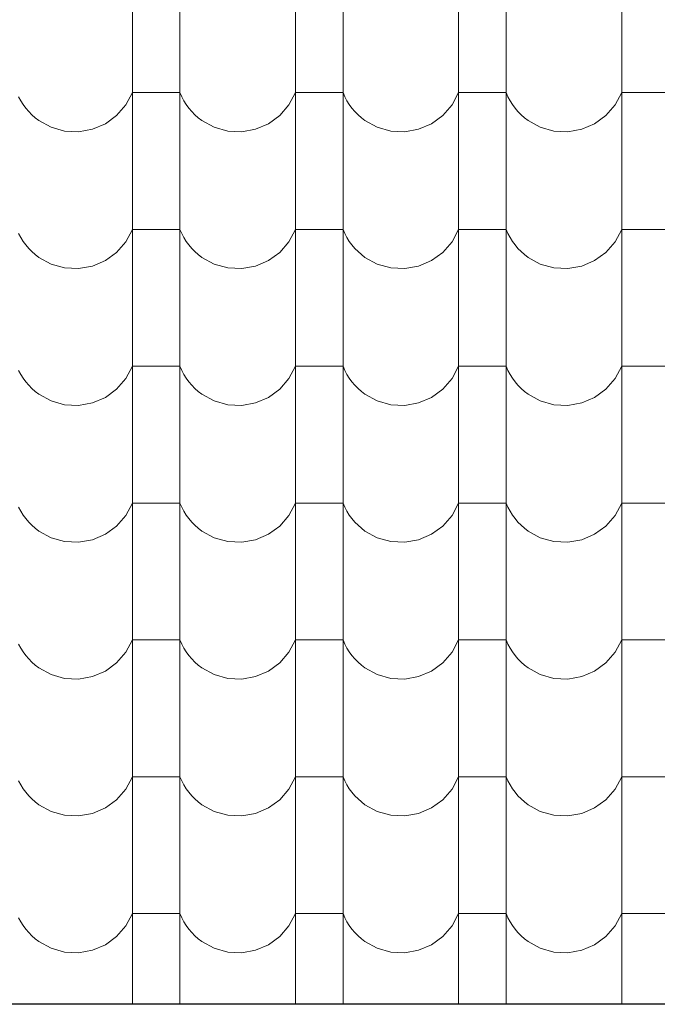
# Model space of a CAD drawing. Header units: millimetres. Extents: x -29624 to 9939, y -6894 to 6495.
# Tile 204 of 243: x 2527 to 2656, y -3576 to -3377. Entities that reach past the tile are written whole.
import ezdxf

# ---------------------------------------------------------------- set-up
doc = ezdxf.new("R2010")
doc.units = ezdxf.units.MM
doc.header["$MEASUREMENT"] = 0
doc.layers.add('810-G Ogólne', color=7, linetype='Continuous')
doc.layers.add('990-D Import IFC', color=7, linetype='Continuous')

# ---------------------------------------------------------------- blocks, each defined once
blk = doc.blocks.new('*X1822', base_point=(515069.4, 47309.9))
at = {"layer": '990-D Import IFC', "color": 251, "linetype": 'Continuous', "lineweight": 13, "true_color": 0x6a6a6a}
for p, q in [((535481.4, -17508.1), (535481.4, -17785.1)), ((535577.5, -17508.1), (535577.5, -17785.1)), ((535811.4, -17508.1), (535811.4, -17785.1)), ((535907.5, -17508.1), (535907.5, -17785.1)), ((536141.4, -17508.1), (536141.4, -17785.1)), ((536237.5, -17508.1), (536237.5, -17785.1)), ((536471.4, -17508.1), (536471.4, -17785.1)), ((535481.4, -17785.1), (535481.4, -18062.1)), ((535577.5, -17785.1), (535577.5, -18062.1)), ((535811.4, -17785.1), (535811.4, -18062.1)), ((535907.5, -17785.1), (535907.5, -18062.1)), ((536141.4, -17785.1), (536141.4, -18062.1)), ((536237.5, -17785.1), (536237.5, -18062.1)), ((536471.4, -17785.1), (536471.4, -18062.1)), ((535468.1, -17918.2), (535481.4, -17893.2)), ((535529.4, -17893.2), (535481.4, -17893.2)), ((535577.5, -17893.2), (535529.4, -17893.2)), ((535577.5, -17893.2), (535581.1, -17901.5)), ((535798.1, -17918.2), (535811.4, -17893.2)), ((535859.4, -17893.2), (535811.4, -17893.2)), ((535907.5, -17893.2), (535859.4, -17893.2)), ((535907.5, -17893.2), (535911.1, -17901.5)), ((536128.1, -17918.2), (536141.4, -17893.2)), ((536189.4, -17893.2), (536141.4, -17893.2)), ((536237.5, -17893.2), (536189.4, -17893.2)), ((536237.5, -17893.2), (536241.1, -17901.5)), ((536458.1, -17918.2), (536471.4, -17893.2)), ((536519.4, -17893.2), (536471.4, -17893.2)), ((536567.5, -17893.2), (536519.4, -17893.2)), ((535251.1, -17901.5), (535255.4, -17909.6)), ((535255.4, -17909.6), (535260.2, -17917.3)), ((535260.2, -17917.3), (535265.5, -17924.7)), ((535449.4, -17939.7), (535468.1, -17918.2)), ((535581.1, -17901.5), (535585.4, -17909.6)), ((535585.4, -17909.6), (535590.2, -17917.3)), ((535590.2, -17917.3), (535595.5, -17924.7)), ((535779.4, -17939.7), (535798.1, -17918.2)), ((535911.1, -17901.5), (535915.4, -17909.6)), ((535915.4, -17909.6), (535920.2, -17917.3)), ((535920.2, -17917.3), (535925.5, -17924.7)), ((536109.4, -17939.7), (536128.1, -17918.2)), ((536241.1, -17901.5), (536245.4, -17909.6)), ((536245.4, -17909.6), (536250.2, -17917.3)), ((536250.2, -17917.3), (536255.5, -17924.7)), ((536439.4, -17939.7), (536458.1, -17918.2)), ((535265.5, -17924.7), (535271.4, -17931.6)), ((535271.4, -17931.6), (535277.8, -17938.1)), ((535277.8, -17938.1), (535284.6, -17944.2)), ((535595.5, -17924.7), (535601.4, -17931.6)), ((535601.4, -17931.6), (535607.8, -17938.1)), ((535607.8, -17938.1), (535614.6, -17944.2)), ((535925.5, -17924.7), (535931.4, -17931.6)), ((535931.4, -17931.6), (535937.8, -17938.1)), ((535937.8, -17938.1), (535944.6, -17944.2)), ((536255.5, -17924.7), (536261.4, -17931.6)), ((536261.4, -17931.6), (536267.8, -17938.1)), ((536267.8, -17938.1), (536274.6, -17944.2)), ((535284.6, -17944.2), (535291.9, -17949.7)), ((535291.9, -17949.7), (535316.7, -17963.4)), ((535400.4, -17967.5), (535426.5, -17956.4)), ((535426.5, -17956.4), (535449.4, -17939.7)), ((535614.6, -17944.2), (535621.9, -17949.7)), ((535621.9, -17949.7), (535646.7, -17963.4)), ((535730.4, -17967.5), (535756.5, -17956.4)), ((535756.5, -17956.4), (535779.4, -17939.7)), ((535944.6, -17944.2), (535951.9, -17949.7)), ((535951.9, -17949.7), (535976.7, -17963.4)), ((536060.4, -17967.5), (536086.5, -17956.4)), ((536086.5, -17956.4), (536109.4, -17939.7)), ((536274.6, -17944.2), (536281.9, -17949.7)), ((536281.9, -17949.7), (536306.7, -17963.4)), ((536390.4, -17967.5), (536416.5, -17956.4)), ((536416.5, -17956.4), (536439.4, -17939.7)), ((535316.7, -17963.4), (535344.1, -17971.1)), ((535344.1, -17971.1), (535372.4, -17972.5)), ((535372.4, -17972.5), (535400.4, -17967.5)), ((535646.7, -17963.4), (535674.1, -17971.1)), ((535674.1, -17971.1), (535702.4, -17972.5)), ((535702.4, -17972.5), (535730.4, -17967.5)), ((535976.7, -17963.4), (536004.1, -17971.1)), ((536004.1, -17971.1), (536032.4, -17972.5)), ((536032.4, -17972.5), (536060.4, -17967.5)), ((536306.7, -17963.4), (536334.1, -17971.1)), ((536334.1, -17971.1), (536362.4, -17972.5)), ((536362.4, -17972.5), (536390.4, -17967.5)), ((535481.4, -18062.1), (535481.4, -18339.1)), ((535577.5, -18062.1), (535577.5, -18339.1)), ((535811.4, -18062.1), (535811.4, -18339.1)), ((535907.5, -18062.1), (535907.5, -18339.1)), ((536141.4, -18062.1), (536141.4, -18339.1)), ((536237.5, -18062.1), (536237.5, -18339.1)), ((536471.4, -18062.1), (536471.4, -18339.1)), ((535468.1, -18195.2), (535481.4, -18170.2)), ((535529.4, -18170.2), (535481.4, -18170.2)), ((535577.5, -18170.2), (535529.4, -18170.2)), ((535577.5, -18170.2), (535581.1, -18178.5)), ((535798.1, -18195.2), (535811.4, -18170.2)), ((535859.4, -18170.2), (535811.4, -18170.2)), ((535907.5, -18170.2), (535859.4, -18170.2)), ((535907.5, -18170.2), (535911.1, -18178.5)), ((536128.1, -18195.2), (536141.4, -18170.2)), ((536189.4, -18170.2), (536141.4, -18170.2)), ((536237.5, -18170.2), (536189.4, -18170.2)), ((536237.5, -18170.2), (536241.1, -18178.5)), ((536458.1, -18195.2), (536471.4, -18170.2)), ((536519.4, -18170.2), (536471.4, -18170.2)), ((536567.5, -18170.2), (536519.4, -18170.2)), ((535251.1, -18178.5), (535255.4, -18186.6)), ((535255.4, -18186.6), (535260.2, -18194.3)), ((535260.2, -18194.3), (535265.5, -18201.7)), ((535449.4, -18216.7), (535468.1, -18195.2)), ((535581.1, -18178.5), (535585.4, -18186.6)), ((535585.4, -18186.6), (535590.2, -18194.3)), ((535590.2, -18194.3), (535595.5, -18201.7)), ((535779.4, -18216.7), (535798.1, -18195.2)), ((535911.1, -18178.5), (535915.4, -18186.6)), ((535915.4, -18186.6), (535920.2, -18194.3)), ((535920.2, -18194.3), (535925.5, -18201.7)), ((536109.4, -18216.7), (536128.1, -18195.2)), ((536241.1, -18178.5), (536245.4, -18186.6)), ((536245.4, -18186.6), (536250.2, -18194.3)), ((536250.2, -18194.3), (536255.5, -18201.7)), ((536439.4, -18216.7), (536458.1, -18195.2)), ((535265.5, -18201.7), (535271.4, -18208.6)), ((535271.4, -18208.6), (535277.8, -18215.1)), ((535277.8, -18215.1), (535284.6, -18221.2)), ((535426.5, -18233.4), (535449.4, -18216.7)), ((535595.5, -18201.7), (535601.4, -18208.6)), ((535601.4, -18208.6), (535607.8, -18215.1)), ((535607.8, -18215.1), (535614.6, -18221.2)), ((535756.5, -18233.4), (535779.4, -18216.7)), ((535925.5, -18201.7), (535931.4, -18208.6)), ((535931.4, -18208.6), (535937.8, -18215.1)), ((535937.8, -18215.1), (535944.6, -18221.2)), ((536086.5, -18233.4), (536109.4, -18216.7)), ((536255.5, -18201.7), (536261.4, -18208.6)), ((536261.4, -18208.6), (536267.8, -18215.1)), ((536267.8, -18215.1), (536274.6, -18221.2)), ((536416.5, -18233.4), (536439.4, -18216.7)), ((535284.6, -18221.2), (535291.9, -18226.7)), ((535291.9, -18226.7), (535316.7, -18240.4)), ((535400.4, -18244.5), (535426.5, -18233.4)), ((535614.6, -18221.2), (535621.9, -18226.7)), ((535621.9, -18226.7), (535646.7, -18240.4)), ((535730.4, -18244.5), (535756.5, -18233.4)), ((535944.6, -18221.2), (535951.9, -18226.7)), ((535951.9, -18226.7), (535976.7, -18240.4)), ((536060.4, -18244.5), (536086.5, -18233.4)), ((536274.6, -18221.2), (536281.9, -18226.7)), ((536281.9, -18226.7), (536306.7, -18240.4)), ((536390.4, -18244.5), (536416.5, -18233.4)), ((535316.7, -18240.4), (535344.1, -18248.1)), ((535344.1, -18248.1), (535372.4, -18249.5)), ((535372.4, -18249.5), (535400.4, -18244.5)), ((535646.7, -18240.4), (535674.1, -18248.1)), ((535674.1, -18248.1), (535702.4, -18249.5)), ((535702.4, -18249.5), (535730.4, -18244.5)), ((535976.7, -18240.4), (536004.1, -18248.1)), ((536004.1, -18248.1), (536032.4, -18249.5)), ((536032.4, -18249.5), (536060.4, -18244.5)), ((536306.7, -18240.4), (536334.1, -18248.1)), ((536334.1, -18248.1), (536362.4, -18249.5)), ((536362.4, -18249.5), (536390.4, -18244.5)), ((535481.4, -18339.1), (535481.4, -18616.1)), ((535577.5, -18339.1), (535577.5, -18616.1)), ((535811.4, -18339.1), (535811.4, -18616.1)), ((535907.5, -18339.1), (535907.5, -18616.1)), ((536141.4, -18339.1), (536141.4, -18616.1)), ((536237.5, -18339.1), (536237.5, -18616.1)), ((536471.4, -18339.1), (536471.4, -18616.1)), ((535251.1, -18455.5), (535255.4, -18463.6)), ((535468.1, -18472.2), (535481.4, -18447.2)), ((535529.4, -18447.2), (535481.4, -18447.2)), ((535577.5, -18447.2), (535529.4, -18447.2)), ((535577.5, -18447.2), (535581.1, -18455.5)), ((535581.1, -18455.5), (535585.4, -18463.6)), ((535798.1, -18472.2), (535811.4, -18447.2)), ((535859.4, -18447.2), (535811.4, -18447.2)), ((535907.5, -18447.2), (535859.4, -18447.2)), ((535907.5, -18447.2), (535911.1, -18455.5)), ((535911.1, -18455.5), (535915.4, -18463.6)), ((536128.1, -18472.2), (536141.4, -18447.2)), ((536189.4, -18447.2), (536141.4, -18447.2)), ((536237.5, -18447.2), (536189.4, -18447.2)), ((536237.5, -18447.2), (536241.1, -18455.5)), ((536241.1, -18455.5), (536245.4, -18463.6)), ((536458.1, -18472.2), (536471.4, -18447.2)), ((536519.4, -18447.2), (536471.4, -18447.2)), ((536567.5, -18447.2), (536519.4, -18447.2)), ((535255.4, -18463.6), (535260.2, -18471.3)), ((535260.2, -18471.3), (535265.5, -18478.7)), ((535449.4, -18493.7), (535468.1, -18472.2)), ((535585.4, -18463.6), (535590.2, -18471.3)), ((535590.2, -18471.3), (535595.5, -18478.7)), ((535779.4, -18493.7), (535798.1, -18472.2)), ((535915.4, -18463.6), (535920.2, -18471.3)), ((535920.2, -18471.3), (535925.5, -18478.7)), ((536109.4, -18493.7), (536128.1, -18472.2)), ((536245.4, -18463.6), (536250.2, -18471.3)), ((536250.2, -18471.3), (536255.5, -18478.7)), ((536439.4, -18493.7), (536458.1, -18472.2)), ((535265.5, -18478.7), (535271.4, -18485.6)), ((535271.4, -18485.6), (535277.8, -18492.1)), ((535277.8, -18492.1), (535284.6, -18498.2)), ((535426.5, -18510.4), (535449.4, -18493.7)), ((535595.5, -18478.7), (535601.4, -18485.6)), ((535601.4, -18485.6), (535607.8, -18492.1)), ((535607.8, -18492.1), (535614.6, -18498.2)), ((535756.5, -18510.4), (535779.4, -18493.7)), ((535925.5, -18478.7), (535931.4, -18485.6)), ((535931.4, -18485.6), (535937.8, -18492.1)), ((535937.8, -18492.1), (535944.6, -18498.2)), ((536086.5, -18510.4), (536109.4, -18493.7)), ((536255.5, -18478.7), (536261.4, -18485.6)), ((536261.4, -18485.6), (536267.8, -18492.1)), ((536267.8, -18492.1), (536274.6, -18498.2)), ((536416.5, -18510.4), (536439.4, -18493.7)), ((535284.6, -18498.2), (535291.9, -18503.7)), ((535291.9, -18503.7), (535316.7, -18517.4)), ((535400.4, -18521.5), (535426.5, -18510.4)), ((535614.6, -18498.2), (535621.9, -18503.7)), ((535621.9, -18503.7), (535646.7, -18517.4)), ((535730.4, -18521.5), (535756.5, -18510.4)), ((535944.6, -18498.2), (535951.9, -18503.7)), ((535951.9, -18503.7), (535976.7, -18517.4)), ((536060.4, -18521.5), (536086.5, -18510.4)), ((536274.6, -18498.2), (536281.9, -18503.7)), ((536281.9, -18503.7), (536306.7, -18517.4)), ((536390.4, -18521.5), (536416.5, -18510.4)), ((535316.7, -18517.4), (535344.1, -18525.1)), ((535344.1, -18525.1), (535372.4, -18526.5)), ((535372.4, -18526.5), (535400.4, -18521.5)), ((535646.7, -18517.4), (535674.1, -18525.1)), ((535674.1, -18525.1), (535702.4, -18526.5)), ((535702.4, -18526.5), (535730.4, -18521.5)), ((535976.7, -18517.4), (536004.1, -18525.1)), ((536004.1, -18525.1), (536032.4, -18526.5)), ((536032.4, -18526.5), (536060.4, -18521.5)), ((536306.7, -18517.4), (536334.1, -18525.1)), ((536334.1, -18525.1), (536362.4, -18526.5)), ((536362.4, -18526.5), (536390.4, -18521.5)), ((535481.4, -18616.1), (535481.4, -18893.1)), ((535577.5, -18616.1), (535577.5, -18893.1)), ((535811.4, -18616.1), (535811.4, -18893.1)), ((535907.5, -18616.1), (535907.5, -18893.1)), ((536141.4, -18616.1), (536141.4, -18893.1)), ((536237.5, -18616.1), (536237.5, -18893.1)), ((536471.4, -18616.1), (536471.4, -18893.1)), ((535251.1, -18732.5), (535255.4, -18740.6)), ((535468.1, -18749.2), (535481.4, -18724.2)), ((535529.4, -18724.2), (535481.4, -18724.2)), ((535577.5, -18724.2), (535529.4, -18724.2)), ((535577.5, -18724.2), (535581.1, -18732.5)), ((535581.1, -18732.5), (535585.4, -18740.6)), ((535798.1, -18749.2), (535811.4, -18724.2)), ((535859.4, -18724.2), (535811.4, -18724.2)), ((535907.5, -18724.2), (535859.4, -18724.2)), ((535907.5, -18724.2), (535911.1, -18732.5)), ((535911.1, -18732.5), (535915.4, -18740.6)), ((536128.1, -18749.2), (536141.4, -18724.2)), ((536189.4, -18724.2), (536141.4, -18724.2)), ((536237.5, -18724.2), (536189.4, -18724.2)), ((536237.5, -18724.2), (536241.1, -18732.5)), ((536241.1, -18732.5), (536245.4, -18740.6)), ((536458.1, -18749.2), (536471.4, -18724.2)), ((536519.4, -18724.2), (536471.4, -18724.2)), ((536567.5, -18724.2), (536519.4, -18724.2)), ((535255.4, -18740.6), (535260.2, -18748.3)), ((535260.2, -18748.3), (535265.5, -18755.7)), ((535265.5, -18755.7), (535271.4, -18762.6)), ((535449.4, -18770.7), (535468.1, -18749.2)), ((535585.4, -18740.6), (535590.2, -18748.3)), ((535590.2, -18748.3), (535595.5, -18755.7)), ((535595.5, -18755.7), (535601.4, -18762.6)), ((535779.4, -18770.7), (535798.1, -18749.2)), ((535915.4, -18740.6), (535920.2, -18748.3)), ((535920.2, -18748.3), (535925.5, -18755.7)), ((535925.5, -18755.7), (535931.4, -18762.6)), ((536109.4, -18770.7), (536128.1, -18749.2)), ((536245.4, -18740.6), (536250.2, -18748.3)), ((536250.2, -18748.3), (536255.5, -18755.7)), ((536255.5, -18755.7), (536261.4, -18762.6)), ((536439.4, -18770.7), (536458.1, -18749.2)), ((535271.4, -18762.6), (535277.8, -18769.1)), ((535277.8, -18769.1), (535284.6, -18775.2)), ((535284.6, -18775.2), (535291.9, -18780.7)), ((535426.5, -18787.4), (535449.4, -18770.7)), ((535601.4, -18762.6), (535607.8, -18769.1)), ((535607.8, -18769.1), (535614.6, -18775.2)), ((535614.6, -18775.2), (535621.9, -18780.7)), ((535756.5, -18787.4), (535779.4, -18770.7)), ((535931.4, -18762.6), (535937.8, -18769.1)), ((535937.8, -18769.1), (535944.6, -18775.2)), ((535944.6, -18775.2), (535951.9, -18780.7)), ((536086.5, -18787.4), (536109.4, -18770.7)), ((536261.4, -18762.6), (536267.8, -18769.1)), ((536267.8, -18769.1), (536274.6, -18775.2)), ((536274.6, -18775.2), (536281.9, -18780.7)), ((536416.5, -18787.4), (536439.4, -18770.7)), ((535291.9, -18780.7), (535316.7, -18794.4)), ((535316.7, -18794.4), (535344.1, -18802.1)), ((535400.4, -18798.5), (535426.5, -18787.4)), ((535621.9, -18780.7), (535646.7, -18794.4)), ((535646.7, -18794.4), (535674.1, -18802.1)), ((535730.4, -18798.5), (535756.5, -18787.4)), ((535951.9, -18780.7), (535976.7, -18794.4)), ((535976.7, -18794.4), (536004.1, -18802.1)), ((536060.4, -18798.5), (536086.5, -18787.4)), ((536281.9, -18780.7), (536306.7, -18794.4)), ((536306.7, -18794.4), (536334.1, -18802.1)), ((536390.4, -18798.5), (536416.5, -18787.4)), ((535344.1, -18802.1), (535372.4, -18803.5)), ((535372.4, -18803.5), (535400.4, -18798.5)), ((535674.1, -18802.1), (535702.4, -18803.5)), ((535702.4, -18803.5), (535730.4, -18798.5)), ((536004.1, -18802.1), (536032.4, -18803.5)), ((536032.4, -18803.5), (536060.4, -18798.5)), ((536334.1, -18802.1), (536362.4, -18803.5)), ((536362.4, -18803.5), (536390.4, -18798.5)), ((535481.4, -18893.1), (535481.4, -19170.1)), ((535577.5, -18893.1), (535577.5, -19170.1)), ((535811.4, -18893.1), (535811.4, -19170.1)), ((535907.5, -18893.1), (535907.5, -19170.1)), ((536141.4, -18893.1), (536141.4, -19170.1)), ((536237.5, -18893.1), (536237.5, -19170.1)), ((536471.4, -18893.1), (536471.4, -19170.1)), ((535251.1, -19009.5), (535255.4, -19017.6)), ((535468.1, -19026.2), (535481.4, -19001.2)), ((535529.4, -19001.2), (535481.4, -19001.2)), ((535577.5, -19001.2), (535529.4, -19001.2)), ((535577.5, -19001.2), (535581.1, -19009.5)), ((535581.1, -19009.5), (535585.4, -19017.6)), ((535798.1, -19026.2), (535811.4, -19001.2)), ((535859.4, -19001.2), (535811.4, -19001.2)), ((535907.5, -19001.2), (535859.4, -19001.2)), ((535907.5, -19001.2), (535911.1, -19009.5)), ((535911.1, -19009.5), (535915.4, -19017.6)), ((536128.1, -19026.2), (536141.4, -19001.2)), ((536189.4, -19001.2), (536141.4, -19001.2)), ((536237.5, -19001.2), (536189.4, -19001.2)), ((536237.5, -19001.2), (536241.1, -19009.5)), ((536241.1, -19009.5), (536245.4, -19017.6)), ((536458.1, -19026.2), (536471.4, -19001.2)), ((536519.4, -19001.2), (536471.4, -19001.2)), ((536567.5, -19001.2), (536519.4, -19001.2)), ((535255.4, -19017.6), (535260.2, -19025.3)), ((535260.2, -19025.3), (535265.5, -19032.7)), ((535265.5, -19032.7), (535271.4, -19039.6)), ((535449.4, -19047.7), (535468.1, -19026.2)), ((535585.4, -19017.6), (535590.2, -19025.3)), ((535590.2, -19025.3), (535595.5, -19032.7)), ((535595.5, -19032.7), (535601.4, -19039.6)), ((535779.4, -19047.7), (535798.1, -19026.2)), ((535915.4, -19017.6), (535920.2, -19025.3)), ((535920.2, -19025.3), (535925.5, -19032.7)), ((535925.5, -19032.7), (535931.4, -19039.6)), ((536109.4, -19047.7), (536128.1, -19026.2)), ((536245.4, -19017.6), (536250.2, -19025.3)), ((536250.2, -19025.3), (536255.5, -19032.7)), ((536255.5, -19032.7), (536261.4, -19039.6)), ((536439.4, -19047.7), (536458.1, -19026.2)), ((535271.4, -19039.6), (535277.8, -19046.1)), ((535277.8, -19046.1), (535284.6, -19052.2)), ((535284.6, -19052.2), (535291.9, -19057.7)), ((535426.5, -19064.4), (535449.4, -19047.7)), ((535601.4, -19039.6), (535607.8, -19046.1)), ((535607.8, -19046.1), (535614.6, -19052.2)), ((535614.6, -19052.2), (535621.9, -19057.7)), ((535756.5, -19064.4), (535779.4, -19047.7)), ((535931.4, -19039.6), (535937.8, -19046.1)), ((535937.8, -19046.1), (535944.6, -19052.2)), ((535944.6, -19052.2), (535951.9, -19057.7)), ((536086.5, -19064.4), (536109.4, -19047.7)), ((536261.4, -19039.6), (536267.8, -19046.1)), ((536267.8, -19046.1), (536274.6, -19052.2)), ((536274.6, -19052.2), (536281.9, -19057.7)), ((536416.5, -19064.4), (536439.4, -19047.7)), ((535291.9, -19057.7), (535316.7, -19071.4)), ((535316.7, -19071.4), (535344.1, -19079.1)), ((535400.4, -19075.5), (535426.5, -19064.4)), ((535621.9, -19057.7), (535646.7, -19071.4)), ((535646.7, -19071.4), (535674.1, -19079.1)), ((535730.4, -19075.5), (535756.5, -19064.4)), ((535951.9, -19057.7), (535976.7, -19071.4)), ((535976.7, -19071.4), (536004.1, -19079.1)), ((536060.4, -19075.5), (536086.5, -19064.4)), ((536281.9, -19057.7), (536306.7, -19071.4)), ((536306.7, -19071.4), (536334.1, -19079.1)), ((536390.4, -19075.5), (536416.5, -19064.4)), ((535344.1, -19079.1), (535372.4, -19080.5)), ((535372.4, -19080.5), (535400.4, -19075.5)), ((535674.1, -19079.1), (535702.4, -19080.5)), ((535702.4, -19080.5), (535730.4, -19075.5)), ((536004.1, -19079.1), (536032.4, -19080.5)), ((536032.4, -19080.5), (536060.4, -19075.5)), ((536334.1, -19079.1), (536362.4, -19080.5)), ((536362.4, -19080.5), (536390.4, -19075.5)), ((535481.4, -19170.1), (535481.4, -19447.1)), ((535577.5, -19170.1), (535577.5, -19447.1)), ((535811.4, -19170.1), (535811.4, -19447.1)), ((535907.5, -19170.1), (535907.5, -19447.1)), ((536141.4, -19170.1), (536141.4, -19447.1)), ((536237.5, -19170.1), (536237.5, -19447.1)), ((536471.4, -19170.1), (536471.4, -19447.1)), ((535251.1, -19286.5), (535255.4, -19294.6)), ((535468.1, -19303.2), (535481.4, -19278.2)), ((535529.4, -19278.2), (535481.4, -19278.2)), ((535577.5, -19278.2), (535529.4, -19278.2)), ((535577.5, -19278.2), (535581.1, -19286.5)), ((535581.1, -19286.5), (535585.4, -19294.6)), ((535798.1, -19303.2), (535811.4, -19278.2)), ((535859.4, -19278.2), (535811.4, -19278.2)), ((535907.5, -19278.2), (535859.4, -19278.2)), ((535907.5, -19278.2), (535911.1, -19286.5)), ((535911.1, -19286.5), (535915.4, -19294.6)), ((536128.1, -19303.2), (536141.4, -19278.2)), ((536189.4, -19278.2), (536141.4, -19278.2)), ((536237.5, -19278.2), (536189.4, -19278.2)), ((536237.5, -19278.2), (536241.1, -19286.5)), ((536241.1, -19286.5), (536245.4, -19294.6)), ((536458.1, -19303.2), (536471.4, -19278.2)), ((536519.4, -19278.2), (536471.4, -19278.2)), ((536567.5, -19278.2), (536519.4, -19278.2)), ((535255.4, -19294.6), (535260.2, -19302.3)), ((535260.2, -19302.3), (535265.5, -19309.7)), ((535265.5, -19309.7), (535271.4, -19316.6)), ((535449.4, -19324.7), (535468.1, -19303.2)), ((535585.4, -19294.6), (535590.2, -19302.3)), ((535590.2, -19302.3), (535595.5, -19309.7)), ((535595.5, -19309.7), (535601.4, -19316.6)), ((535779.4, -19324.7), (535798.1, -19303.2)), ((535915.4, -19294.6), (535920.2, -19302.3)), ((535920.2, -19302.3), (535925.5, -19309.7)), ((535925.5, -19309.7), (535931.4, -19316.6)), ((536109.4, -19324.7), (536128.1, -19303.2)), ((536245.4, -19294.6), (536250.2, -19302.3)), ((536250.2, -19302.3), (536255.5, -19309.7)), ((536255.5, -19309.7), (536261.4, -19316.6)), ((536439.4, -19324.7), (536458.1, -19303.2)), ((535271.4, -19316.6), (535277.8, -19323.1)), ((535277.8, -19323.1), (535284.6, -19329.2)), ((535284.6, -19329.2), (535291.9, -19334.7)), ((535426.5, -19341.4), (535449.4, -19324.7)), ((535601.4, -19316.6), (535607.8, -19323.1)), ((535607.8, -19323.1), (535614.6, -19329.2)), ((535614.6, -19329.2), (535621.9, -19334.7)), ((535756.5, -19341.4), (535779.4, -19324.7)), ((535931.4, -19316.6), (535937.8, -19323.1)), ((535937.8, -19323.1), (535944.6, -19329.2)), ((535944.6, -19329.2), (535951.9, -19334.7)), ((536086.5, -19341.4), (536109.4, -19324.7)), ((536261.4, -19316.6), (536267.8, -19323.1)), ((536267.8, -19323.1), (536274.6, -19329.2)), ((536274.6, -19329.2), (536281.9, -19334.7)), ((536416.5, -19341.4), (536439.4, -19324.7)), ((535291.9, -19334.7), (535316.7, -19348.4)), ((535316.7, -19348.4), (535344.1, -19356.1)), ((535372.4, -19357.5), (535400.4, -19352.5)), ((535400.4, -19352.5), (535426.5, -19341.4)), ((535621.9, -19334.7), (535646.7, -19348.4)), ((535646.7, -19348.4), (535674.1, -19356.1)), ((535702.4, -19357.5), (535730.4, -19352.5)), ((535730.4, -19352.5), (535756.5, -19341.4)), ((535951.9, -19334.7), (535976.7, -19348.4)), ((535976.7, -19348.4), (536004.1, -19356.1)), ((536032.4, -19357.5), (536060.4, -19352.5)), ((536060.4, -19352.5), (536086.5, -19341.4)), ((536281.9, -19334.7), (536306.7, -19348.4)), ((536306.7, -19348.4), (536334.1, -19356.1)), ((536362.4, -19357.5), (536390.4, -19352.5)), ((536390.4, -19352.5), (536416.5, -19341.4)), ((535344.1, -19356.1), (535372.4, -19357.5)), ((535674.1, -19356.1), (535702.4, -19357.5)), ((536004.1, -19356.1), (536032.4, -19357.5)), ((536334.1, -19356.1), (536362.4, -19357.5)), ((535481.4, -19447.1), (535481.4, -19724.1)), ((535577.5, -19447.1), (535577.5, -19724.1)), ((535811.4, -19447.1), (535811.4, -19724.1)), ((535907.5, -19447.1), (535907.5, -19724.1)), ((536141.4, -19447.1), (536141.4, -19724.1)), ((536237.5, -19447.1), (536237.5, -19724.1)), ((536471.4, -19447.1), (536471.4, -19724.1)), ((535251.1, -19563.5), (535255.4, -19571.6)), ((535255.4, -19571.6), (535260.2, -19579.3)), ((535468.1, -19580.2), (535481.4, -19555.2)), ((535529.4, -19555.2), (535481.4, -19555.2)), ((535577.5, -19555.2), (535529.4, -19555.2)), ((535577.5, -19555.2), (535581.1, -19563.5)), ((535581.1, -19563.5), (535585.4, -19571.6)), ((535585.4, -19571.6), (535590.2, -19579.3)), ((535798.1, -19580.2), (535811.4, -19555.2)), ((535859.4, -19555.2), (535811.4, -19555.2)), ((535907.5, -19555.2), (535859.4, -19555.2)), ((535907.5, -19555.2), (535911.1, -19563.5)), ((535911.1, -19563.5), (535915.4, -19571.6)), ((535915.4, -19571.6), (535920.2, -19579.3)), ((536128.1, -19580.2), (536141.4, -19555.2)), ((536189.4, -19555.2), (536141.4, -19555.2)), ((536237.5, -19555.2), (536189.4, -19555.2)), ((536237.5, -19555.2), (536241.1, -19563.5)), ((536241.1, -19563.5), (536245.4, -19571.6)), ((536245.4, -19571.6), (536250.2, -19579.3)), ((536458.1, -19580.2), (536471.4, -19555.2)), ((536519.4, -19555.2), (536471.4, -19555.2)), ((536567.5, -19555.2), (536519.4, -19555.2)), ((535260.2, -19579.3), (535265.5, -19586.7)), ((535265.5, -19586.7), (535271.4, -19593.6)), ((535449.4, -19601.7), (535468.1, -19580.2)), ((535590.2, -19579.3), (535595.5, -19586.7)), ((535595.5, -19586.7), (535601.4, -19593.6)), ((535779.4, -19601.7), (535798.1, -19580.2)), ((535920.2, -19579.3), (535925.5, -19586.7)), ((535925.5, -19586.7), (535931.4, -19593.6)), ((536109.4, -19601.7), (536128.1, -19580.2)), ((536250.2, -19579.3), (536255.5, -19586.7)), ((536255.5, -19586.7), (536261.4, -19593.6)), ((536439.4, -19601.7), (536458.1, -19580.2)), ((535271.4, -19593.6), (535277.8, -19600.1)), ((535277.8, -19600.1), (535284.6, -19606.2)), ((535284.6, -19606.2), (535291.9, -19611.7)), ((535291.9, -19611.7), (535316.7, -19625.4)), ((535426.5, -19618.4), (535449.4, -19601.7)), ((535601.4, -19593.6), (535607.8, -19600.1)), ((535607.8, -19600.1), (535614.6, -19606.2)), ((535614.6, -19606.2), (535621.9, -19611.7)), ((535621.9, -19611.7), (535646.7, -19625.4)), ((535756.5, -19618.4), (535779.4, -19601.7)), ((535931.4, -19593.6), (535937.8, -19600.1)), ((535937.8, -19600.1), (535944.6, -19606.2)), ((535944.6, -19606.2), (535951.9, -19611.7)), ((535951.9, -19611.7), (535976.7, -19625.4)), ((536086.5, -19618.4), (536109.4, -19601.7)), ((536261.4, -19593.6), (536267.8, -19600.1)), ((536267.8, -19600.1), (536274.6, -19606.2)), ((536274.6, -19606.2), (536281.9, -19611.7)), ((536281.9, -19611.7), (536306.7, -19625.4)), ((536416.5, -19618.4), (536439.4, -19601.7)), ((535316.7, -19625.4), (535344.1, -19633.1)), ((535344.1, -19633.1), (535372.4, -19634.5)), ((535372.4, -19634.5), (535400.4, -19629.5)), ((535400.4, -19629.5), (535426.5, -19618.4)), ((535646.7, -19625.4), (535674.1, -19633.1)), ((535674.1, -19633.1), (535702.4, -19634.5)), ((535702.4, -19634.5), (535730.4, -19629.5)), ((535730.4, -19629.5), (535756.5, -19618.4)), ((535976.7, -19625.4), (536004.1, -19633.1)), ((536004.1, -19633.1), (536032.4, -19634.5)), ((536032.4, -19634.5), (536060.4, -19629.5)), ((536060.4, -19629.5), (536086.5, -19618.4)), ((536306.7, -19625.4), (536334.1, -19633.1)), ((536334.1, -19633.1), (536362.4, -19634.5)), ((536362.4, -19634.5), (536390.4, -19629.5)), ((536390.4, -19629.5), (536416.5, -19618.4)), ((535481.4, -19724.1), (535481.4, -19738.8)), ((535577.5, -19724.1), (535577.5, -19738.8)), ((535811.4, -19724.1), (535811.4, -19738.8)), ((535907.5, -19724.1), (535907.5, -19738.8)), ((536141.4, -19724.1), (536141.4, -19738.8)), ((536237.5, -19724.1), (536237.5, -19738.8)), ((536471.4, -19724.1), (536471.4, -19738.8))]:
    blk.add_line(p, q, dxfattribs=at)
blk = doc.blocks.new('Wypełnienie_6_3', base_point=(515069.4, 47309.9))
at = {"layer": '990-D Import IFC', "color": 251, "linetype": 'Continuous', "lineweight": 13, "true_color": 0x6a6a6a}
blk.add_blockref('*X1822', (515069.4, 47309.9), dxfattribs=at)

msp = doc.modelspace()

# ---------------------------------------------------------------- linework, layer by layer
at = {"layer": '810-G Ogólne', "color": 7, "linetype": 'Continuous', "lineweight": 25}
msp.add_line((4848.669, -3576.299), (812.669, -3576.299), dxfattribs=at)
at = {"layer": '990-D Import IFC', "color": 7, "linetype": 'Continuous', "lineweight": 13}
msp.add_lwpolyline([(1399.669, -3181.299), (824.669, -3576.299), (4836.669, -3576.299), (4292.669, -3181.299), (4232.373, -3225.08), (4233.306, -3181.299), (3972.204, -3181.299), (3972.204, -3221.126), (3916.26, -3221.126), (3916.26, -3181.299)], close=True, dxfattribs=at)
msp.add_lwpolyline([(824.669, -3576.299), (4848.669, -3576.299, -0.1474768)], format="xyb", dxfattribs=at)

# ---------------------------------------------------------------- block references
at = {"layer": '990-D Import IFC', "color": 251, "linetype": 'Continuous', "lineweight": 13, "true_color": 0x6a6a6a, "xscale": 0.1, "yscale": 0.1, "zscale": 0.1}
msp.add_blockref('Wypełnienie_6_3', (508.562, 3128.573), dxfattribs=at)

doc.saveas('drawing.dxf')
